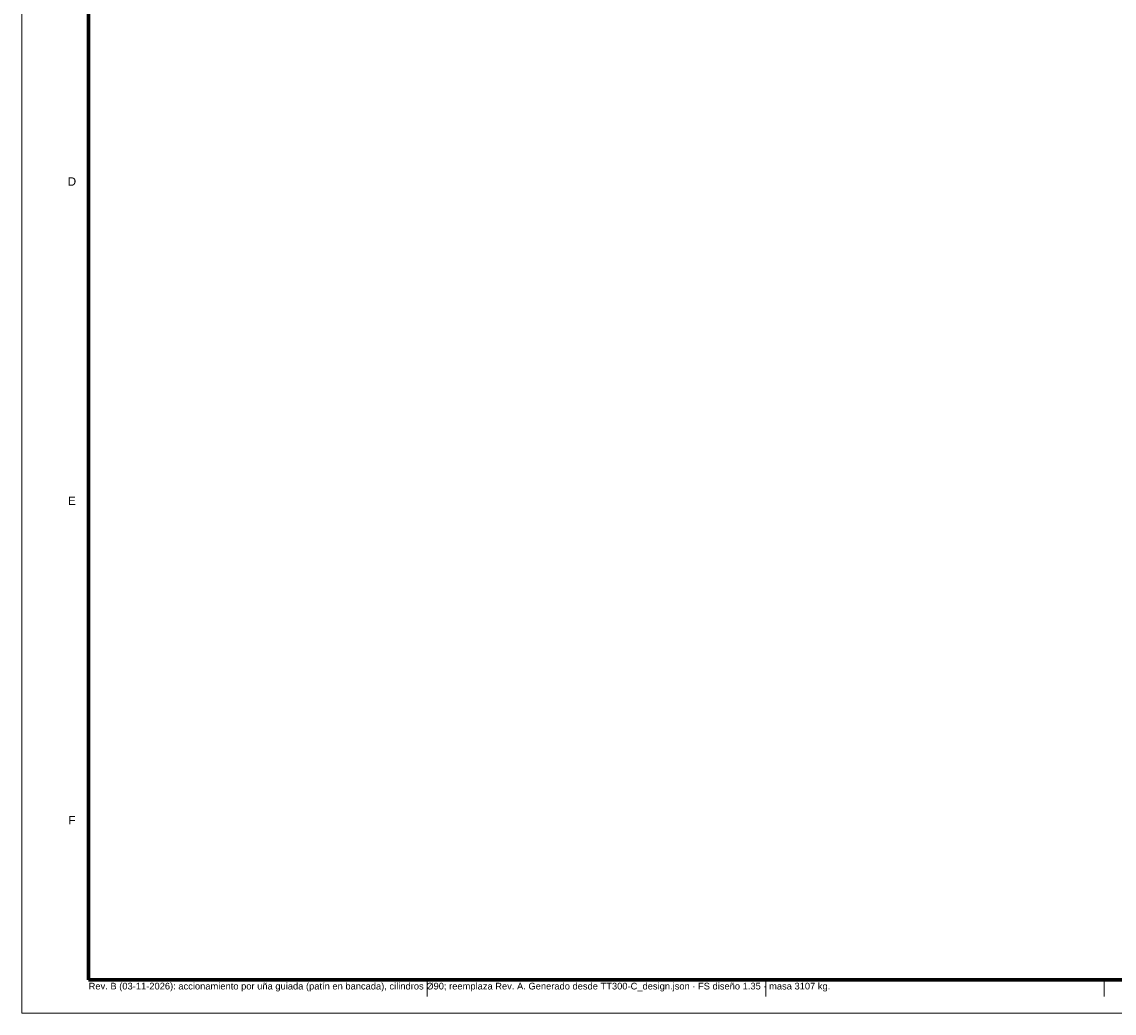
# Model space of a CAD drawing. Header units: millimetres. Extents: x 0 to 841, y 0 to 594.
# Tile 1 of 5: x 0 to 327, y 0 to 297. Entities that reach past the tile are written whole.
import ezdxf
from ezdxf.enums import TextEntityAlignment as Align

# ---------------------------------------------------------------- set-up
doc = ezdxf.new("R2010")
doc.units = ezdxf.units.MM
for name, color, linetype, lineweight in [('FINA', 7, 'CONTINUOUS', 18), ('MARCO', 7, 'CONTINUOUS', 70), ('TXT', 7, 'CONTINUOUS', 25)]:
    doc.layers.add(name, color=color, linetype=linetype, lineweight=lineweight)
doc.styles.add('STD', font='LiberationSans-Regular.ttf')

msp = doc.modelspace()

# ---------------------------------------------------------------- linework, layer by layer
at = {"layer": 'FINA'}
for p, q in [((121.38, 10), (121.38, 5)), ((222.75, 10), (222.75, 5)), ((324.12, 10), (324.12, 5))]:
    msp.add_line(p, q, dxfattribs=at)
msp.add_lwpolyline([(0, 0), (841, 0), (841, 594), (0, 594)], close=True, dxfattribs=at)
at = {"layer": 'MARCO'}
msp.add_lwpolyline([(20, 10), (831, 10), (831, 584), (20, 584)], close=True, dxfattribs=at)

# ---------------------------------------------------------------- texts
at = {"layer": 'TXT', "style": 'STD'}
for s, p in [('D', (15, 249.17)), ('E', (15, 153.5)), ('F', (15, 57.83))]:
    msp.add_text(s, height=2.5, dxfattribs=at).set_placement(p, align=Align.MIDDLE_CENTER)
msp.add_text('Rev. B (03-11-2026): accionamiento por uña guiada (patín en bancada), cilindros Ø90; reemplaza Rev. A. Generado desde TT300-C_design.json · FS diseño 1.35 · masa 3107 kg.', height=2, dxfattribs=at).set_placement((20, 6.5), align=Align.BOTTOM_LEFT)

doc.saveas('drawing.dxf')
